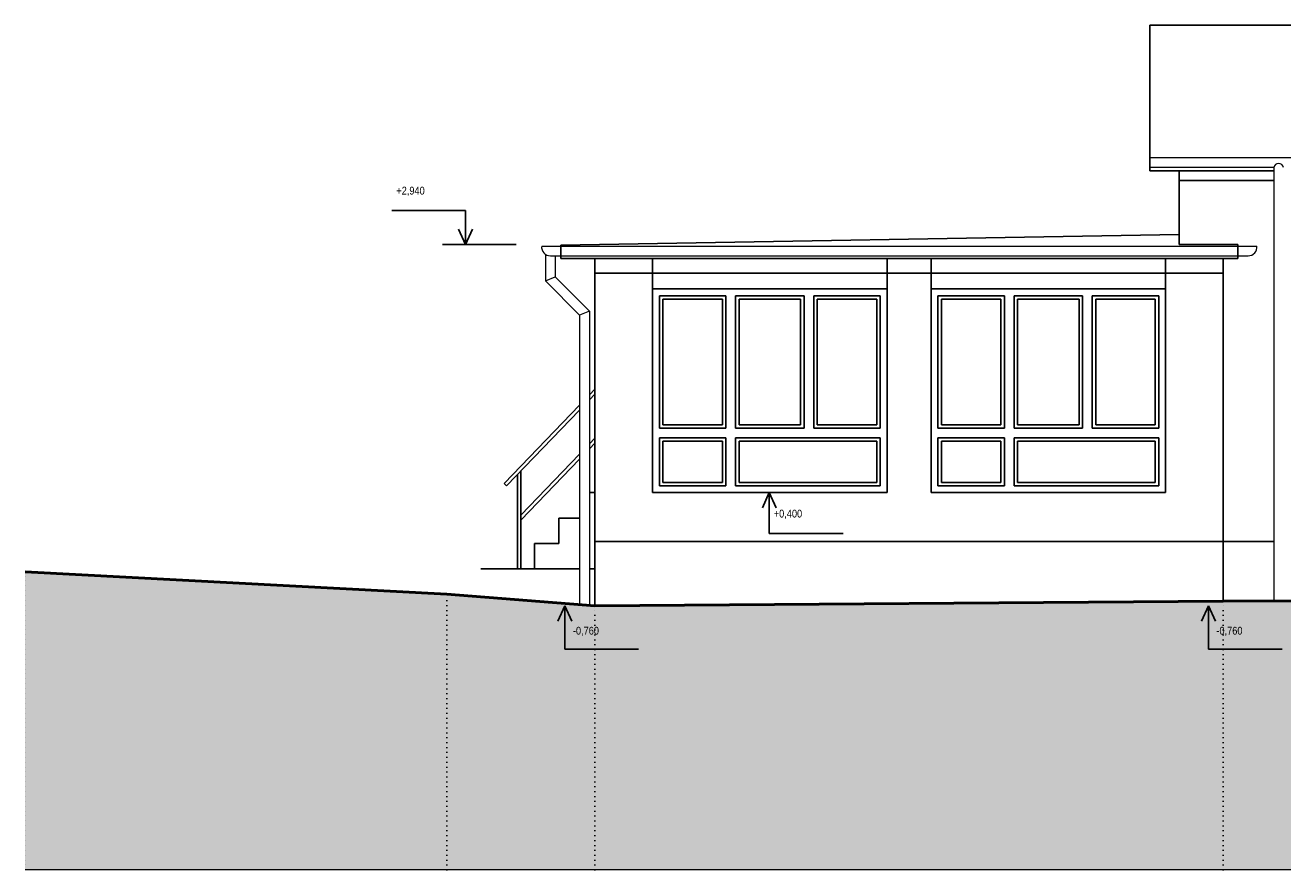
# Model space of a CAD drawing. Header units: millimetres. Extents: x -102573 to 74941, y -50927 to -14280.
# Tile 1 of 16: x -102573 to -89701, y -39020 to -30376. Entities that reach past the tile are written whole.
import ezdxf

# ---------------------------------------------------------------- set-up
doc = ezdxf.new("R2010")
doc.units = ezdxf.units.MM
doc.linetypes.add('JIS_08_37', pattern=[50, 0, -50])
doc.layers.add('XR$1$POHLEDY - STÁVAJÍCÍ_1', color=7, linetype='Continuous', lineweight=25)

msp = doc.modelspace()

# ---------------------------------------------------------------- hatches: boundary and pattern name
at = {"layer": 'XR$1$POHLEDY - STÁVAJÍCÍ_1', "linetype": 'Continuous', "lineweight": 50}
msp.add_hatch(color=254, dxfattribs=at).paths.add_polyline_path([(-102573, -39020), (-53306, -39020), (-53306, -36900), (-55196, -36640), (-61626, -36520), (-61626, -36470), (-66651, -36540), (-73293, -36560), (-73633, -36560), (-73633, -37490), (-74603, -37490), (-74603, -36560), (-75053, -36560), (-75053, -37490), (-75893, -37490), (-75893, -36370), (-76313, -36370), (-76313, -37490), (-77173, -37490), (-77173, -36370), (-77683, -36370), (-77683, -37330), (-78658, -37330), (-78658, -36370), (-78757, -36370), (-78757, -36290), (-81928, -36250), (-90311, -36270), (-96741, -36320), (-98258, -36200), (-102573, -35970)])

# ---------------------------------------------------------------- linework, layer by layer
at = {"layer": 'XR$1$POHLEDY - STÁVAJÍCÍ_1', "color": 7, "linetype": 'Continuous', "lineweight": 25}
for p, q in [((-91061, -30376), (-91061, -31866)), ((-71776, -30376), (-91061, -30376)), ((-89794, -31866), (-91061, -31866)), ((-90761, -31866), (-90761, -32621)), ((-97091, -32627), (-90761, -32517)), ((-97091, -32765), (-97091, -32627)), ((-90761, -32621), (-90161, -32621)), ((-90161, -32765), (-90161, -32621)), ((-97091, -32765), (-90161, -32765)), ((-96741, -32765), (-96741, -36320)), ((-96151, -35160), (-96151, -32765)), ((-93751, -35160), (-93751, -32765)), ((-93301, -35160), (-93301, -32765)), ((-90901, -35160), (-90901, -32765)), ((-90311, -32765), (-90311, -35660)), ((-96151, -33075), (-93751, -33075)), ((-93301, -33075), (-90901, -33075)), ((-96081, -34500), (-96081, -33145)), ((-96081, -33145), (-95401, -33145)), ((-96046, -34465), (-96046, -33180)), ((-96046, -33180), (-95436, -33180)), ((-95436, -34465), (-95436, -33180)), ((-95401, -34500), (-95401, -33145)), ((-95301, -33145), (-94601, -33145)), ((-95301, -34500), (-95301, -33145)), ((-95266, -34465), (-95266, -33180)), ((-95266, -33180), (-94636, -33180)), ((-94636, -34465), (-94636, -33180)), ((-94601, -34500), (-94601, -33145)), ((-94501, -33145), (-93821, -33145)), ((-94501, -34500), (-94501, -33145)), ((-94466, -34465), (-94466, -33180)), ((-94466, -33180), (-93856, -33180)), ((-93856, -34465), (-93856, -33180)), ((-93821, -34500), (-93821, -33145)), ((-93231, -34500), (-93231, -33145)), ((-93231, -33145), (-92551, -33145)), ((-93196, -34465), (-93196, -33180)), ((-93196, -33180), (-92586, -33180)), ((-92586, -34465), (-92586, -33180)), ((-92551, -34500), (-92551, -33145)), ((-92451, -33145), (-91751, -33145)), ((-92451, -34500), (-92451, -33145)), ((-92416, -34465), (-92416, -33180)), ((-92416, -33180), (-91786, -33180)), ((-91786, -34465), (-91786, -33180)), ((-91751, -34500), (-91751, -33145)), ((-91651, -33145), (-90971, -33145)), ((-91651, -34500), (-91651, -33145)), ((-91616, -34465), (-91616, -33180)), ((-91616, -33180), (-91006, -33180)), ((-91006, -34465), (-91006, -33180)), ((-90971, -34500), (-90971, -33145)), ((-96741, -34101), (-96798, -34160)), ((-96741, -34152), (-96798, -34211)), ((-96898, -34264), (-97670, -35067)), ((-96898, -34315), (-97645, -35091)), ((-96046, -34465), (-95436, -34465)), ((-95266, -34465), (-94636, -34465)), ((-94466, -34465), (-93856, -34465)), ((-93196, -34465), (-92586, -34465)), ((-92416, -34465), (-91786, -34465)), ((-91616, -34465), (-91006, -34465)), ((-96741, -34604), (-96798, -34662)), ((-96081, -34500), (-95401, -34500)), ((-96081, -35090), (-96081, -34600)), ((-96081, -34600), (-95401, -34600)), ((-95401, -35090), (-95401, -34600)), ((-95301, -34500), (-94601, -34500)), ((-95301, -34600), (-93821, -34600)), ((-95301, -35090), (-95301, -34600)), ((-94501, -34500), (-93821, -34500)), ((-93821, -35090), (-93821, -34600)), ((-93231, -34500), (-92551, -34500)), ((-93231, -35090), (-93231, -34600)), ((-93231, -34600), (-92551, -34600)), ((-92551, -35090), (-92551, -34600)), ((-92451, -34500), (-91751, -34500)), ((-92451, -34600), (-90971, -34600)), ((-92451, -35090), (-92451, -34600)), ((-91651, -34500), (-90971, -34500)), ((-90971, -35090), (-90971, -34600)), ((-96741, -34654), (-96798, -34713)), ((-96046, -35055), (-96046, -34635)), ((-96046, -34635), (-95436, -34635)), ((-95436, -35055), (-95436, -34635)), ((-95266, -34635), (-93856, -34635)), ((-95266, -35055), (-95266, -34635)), ((-93856, -35055), (-93856, -34635)), ((-93196, -35055), (-93196, -34635)), ((-93196, -34635), (-92586, -34635)), ((-92586, -35055), (-92586, -34635)), ((-92416, -34635), (-91006, -34635)), ((-92416, -35055), (-92416, -34635)), ((-91006, -35055), (-91006, -34635)), ((-96898, -34766), (-97499, -35392)), ((-96898, -34817), (-97499, -35442)), ((-97534, -34977), (-97534, -35940)), ((-97499, -34940), (-97499, -35940)), ((-97670, -35067), (-97645, -35091)), ((-96081, -35090), (-95401, -35090)), ((-96046, -35055), (-95436, -35055)), ((-95301, -35090), (-93821, -35090)), ((-95266, -35055), (-93856, -35055)), ((-93231, -35090), (-92551, -35090)), ((-93196, -35055), (-92586, -35055)), ((-92451, -35090), (-90971, -35090)), ((-92416, -35055), (-91006, -35055)), ((-96798, -35160), (-96741, -35160)), ((-96151, -35160), (-93751, -35160)), ((-93301, -35160), (-90901, -35160)), ((-97111, -35420), (-96898, -35420)), ((-97111, -35420), (-97111, -35680)), ((-97361, -35680), (-97111, -35680)), ((-97361, -35680), (-97361, -35940)), ((-89794, -35660), (-96741, -35660)), ((-90311, -35660), (-90311, -36270)), ((-97908, -35940), (-96898, -35940)), ((-96798, -35940), (-96741, -35940))]:
    msp.add_line(p, q, dxfattribs=at)
at = {"layer": 'XR$1$POHLEDY - STÁVAJÍCÍ_1', "color": 176, "linetype": 'Continuous', "lineweight": 13}
for p, q in [((-60876, -31733), (-91061, -31733)), ((-89794, -31833), (-91061, -31833)), ((-89794, -31833), (-89794, -36266)), ((-97286, -32637), (-89966, -32637)), ((-97248, -32721), (-97248, -32993)), ((-97197, -32737), (-90056, -32737)), ((-97148, -32737), (-97148, -32951)), ((-97248, -32993), (-97148, -32951)), ((-97148, -32951), (-96798, -33302)), ((-97248, -32993), (-96898, -33343)), ((-96798, -33302), (-96898, -33343)), ((-96798, -33302), (-96798, -36320)), ((-96898, -33343), (-96898, -36320))]:
    msp.add_line(p, q, dxfattribs=at)
at = {"layer": 'XR$1$POHLEDY - STÁVAJÍCÍ_1', "color": 8, "linetype": 'Continuous', "lineweight": 25}
for p, q in [((-90761, -31966), (-89794, -31966)), ((-96741, -32915), (-90311, -32915))]:
    msp.add_line(p, q, dxfattribs=at)
at = {"layer": 'XR$1$POHLEDY - STÁVAJÍCÍ_1', "color": 96, "linetype": 'Continuous', "lineweight": 25}
for p, q in [((-98065, -32273), (-98820, -32273)), ((-98065, -32273), (-98065, -32621)), ((-98065, -32621), (-98137, -32465)), ((-98065, -32621), (-97994, -32465)), ((-97548, -32621), (-98303, -32621)), ((-94957, -35160), (-95028, -35317)), ((-94957, -35579), (-94957, -35160)), ((-94957, -35160), (-94885, -35317)), ((-94202, -35579), (-94957, -35579)), ((-97049, -36320), (-97121, -36477)), ((-97049, -36761), (-97049, -36320)), ((-97049, -36320), (-96978, -36477)), ((-90463, -36320), (-90534, -36477)), ((-90463, -36761), (-90463, -36320)), ((-90463, -36320), (-90391, -36477)), ((-97049, -36761), (-96295, -36761)), ((-90463, -36761), (-89708, -36761))]:
    msp.add_line(p, q, dxfattribs=at)
at = {"layer": 'XR$1$POHLEDY - STÁVAJÍCÍ_1', "color": 7, "linetype": 'Continuous', "lineweight": 50}
for p, q in [((-102573, -35970), (-98258, -36200)), ((-98258, -36200), (-96741, -36320)), ((-96741, -36320), (-90311, -36270)), ((-90311, -36270), (-81928, -36250))]:
    msp.add_line(p, q, dxfattribs=at)
at = {"layer": 'XR$1$POHLEDY - STÁVAJÍCÍ_1', "color": 5, "linetype": 'JIS_08_37', "lineweight": 13}
for p, q in [((-102573, -39020), (-102573, -35970)), ((-98258, -39020), (-98258, -36200)), ((-90311, -39020), (-90311, -36270)), ((-96741, -39020), (-96741, -36320))]:
    msp.add_line(p, q, dxfattribs=at)
at = {"layer": 'XR$1$POHLEDY - STÁVAJÍCÍ_1', "color": 5, "linetype": 'Continuous', "lineweight": 13}
msp.add_line((-53306, -39020), (-102573, -39020), dxfattribs=at)
at = {"layer": 'XR$1$POHLEDY - STÁVAJÍCÍ_1', "color": 176, "linetype": 'Continuous', "lineweight": 13}
for centre, radius, start, end in [((-89744, -31843), 51.1, 11.6888, 168.3112), ((-97197, -32647), 90, 173.6108, 270), ((-90056, -32647), 90, 270, 6.3786)]:
    msp.add_arc(centre, radius, start, end, dxfattribs=at)

# ---------------------------------------------------------------- texts
at = {"layer": 'XR$1$POHLEDY - STÁVAJÍCÍ_1', "color": 96, "linetype": 'Continuous', "lineweight": 18, "char_height": 80, "width": 404.93, "attachment_point": 1}
for s, insert in [('\\W0.88;+2,940', (-98774, -32030)), ('\\W0.88;+0,400', (-94911, -35335)), ('\\W0.88;-0,760', (-96967, -36533)), ('\\W0.88;-0,760', (-90381, -36533))]:
    msp.add_mtext(s, dxfattribs=dict(at, insert=insert))

doc.saveas('drawing.dxf')
